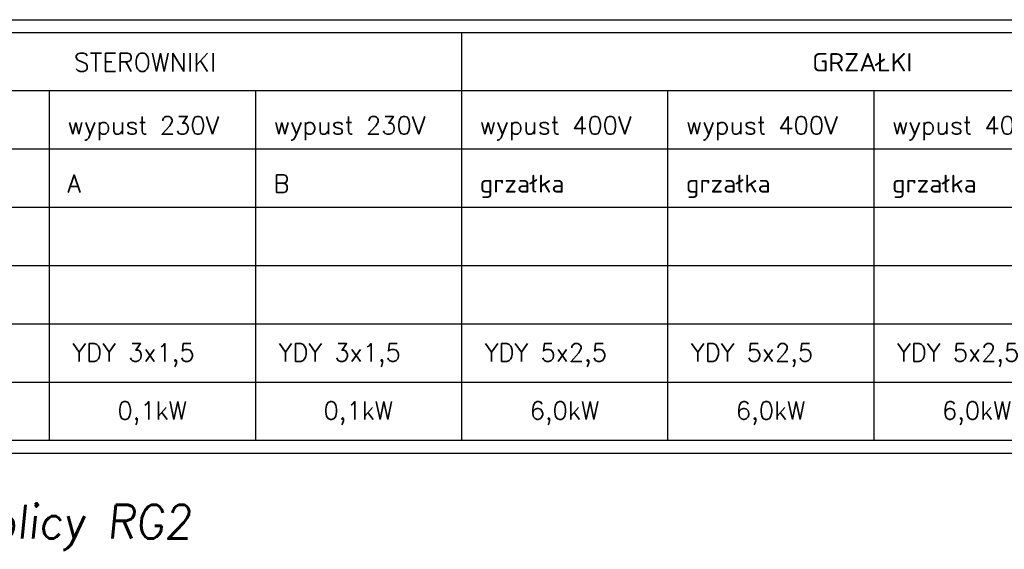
# Model space of a CAD drawing. Extents: x -558982 to 5119495, y -5290134 to 97908.
# Tile 168 of 256: x -475201 to -467875, y -19370 to -15435. Entities that reach past the tile are written whole.
import ezdxf

# ---------------------------------------------------------------- set-up
doc = ezdxf.new("R2010")
doc.units = 0
doc.header["$MEASUREMENT"] = 0
doc.layers.add('$ IE_OPISY', color=7, linetype='Continuous', lineweight=25)
doc.layers.add('$ IE_SCHEMAT', color=7, linetype='Continuous', lineweight=0)
doc.styles.add('R', font='romans.shx', dxfattribs={"width": 0.85})
doc.styles.add('ROMANS', font='romans.shx', dxfattribs={"width": 0.85})

msp = doc.modelspace()

# ---------------------------------------------------------------- linework, layer by layer
at = {"layer": '$ IE_OPISY', "color": 7}
msp.add_line((-484494.9, -15434.6), (-453408.9, -15434.6), dxfattribs=at)
at = {"layer": '$ IE_OPISY', "color": 7, "linetype": 'Continuous', "ltscale": 3}
for p, q in [((-476515.1, -15529.2), (-471913.9, -15529.2)), ((-471913.9, -15529.2), (-465778.9, -15529.2)), ((-476515.1, -16395.2), (-474981.4, -16395.2)), ((-476515.1, -16395.2), (-474981.4, -16395.2)), ((-474981.4, -16395.2), (-473447.6, -16395.2)), ((-474981.4, -16395.2), (-473447.6, -16395.2)), ((-473447.6, -16395.2), (-471913.9, -16395.2)), ((-473447.6, -16395.2), (-471913.9, -16395.2)), ((-471913.9, -16395.2), (-470380.2, -16395.2)), ((-471913.9, -16395.2), (-470380.2, -16395.2)), ((-470380.2, -16395.2), (-468846.4, -16395.2)), ((-470380.2, -16395.2), (-468846.4, -16395.2)), ((-468846.4, -16395.2), (-467312.7, -16395.2)), ((-468846.4, -16395.2), (-467312.7, -16395.2)), ((-476515.1, -16828.1), (-474981.4, -16828.1)), ((-474981.4, -16828.1), (-473447.6, -16828.1)), ((-473447.6, -16828.1), (-471913.9, -16828.1)), ((-471913.9, -16828.1), (-470380.2, -16828.1)), ((-470380.2, -16828.1), (-468846.4, -16828.1)), ((-468846.4, -16828.1), (-467312.7, -16828.1)), ((-476515.1, -17261.1), (-474981.4, -17261.1)), ((-474981.4, -17261.1), (-473447.6, -17261.1)), ((-473447.6, -17261.1), (-471913.9, -17261.1)), ((-471913.9, -17261.1), (-470380.2, -17261.1)), ((-470380.2, -17261.1), (-468846.4, -17261.1)), ((-468846.4, -17261.1), (-467312.7, -17261.1)), ((-476515.1, -17694.1), (-474981.4, -17694.1)), ((-474981.4, -17694.1), (-473447.6, -17694.1)), ((-473447.6, -17694.1), (-471913.9, -17694.1)), ((-471913.9, -17694.1), (-470380.2, -17694.1)), ((-470380.2, -17694.1), (-468846.4, -17694.1)), ((-468846.4, -17694.1), (-467312.7, -17694.1)), ((-476515.1, -18560), (-474981.4, -18560)), ((-474981.4, -18560), (-473447.6, -18560)), ((-473447.6, -18560), (-471913.9, -18560)), ((-471913.9, -18560), (-470380.2, -18560)), ((-470380.2, -18560), (-468846.4, -18560)), ((-468846.4, -18560), (-467312.7, -18560))]:
    msp.add_line(p, q, dxfattribs=at)
at = {"layer": '$ IE_OPISY', "color": 7, "linetype": 'Continuous'}
for p, q in [((-474981.4, -15962.2), (-476515.1, -15962.2)), ((-473447.6, -15962.2), (-474981.4, -15962.2)), ((-471913.9, -15962.2), (-473447.6, -15962.2)), ((-470380.2, -15962.2), (-471913.9, -15962.2)), ((-468846.4, -15962.2), (-470380.2, -15962.2)), ((-467312.7, -15962.2), (-468846.4, -15962.2)), ((-476515.1, -18127), (-474981.4, -18127)), ((-474981.4, -18127), (-473447.6, -18127)), ((-473447.6, -18127), (-471913.9, -18127)), ((-471913.9, -18127), (-470380.2, -18127)), ((-470380.2, -18127), (-468846.4, -18127)), ((-468846.4, -18127), (-467312.7, -18127))]:
    msp.add_line(p, q, dxfattribs=at)
at = {"layer": '$ IE_OPISY', "color": 7}
msp.add_lwpolyline([(-484494.9, -18654.6), (-453408.9, -18654.6), (-453408.9, -15434.6)], dxfattribs=at)
at = {"layer": '$ IE_OPISY', "color": 7, "linetype": 'Continuous', "ltscale": 3}
for points in [[(-471913.9, -15529.2), (-471913.9, -18560)], [(-471913.9, -15529.2), (-471913.9, -18560)], [(-471913.9, -15529.2), (-471913.9, -18560)], [(-471913.9, -15529.2), (-471913.9, -18560)], [(-474981.4, -15962.2), (-474981.4, -18560)], [(-474981.4, -15962.2), (-474981.4, -18560)], [(-473447.6, -15962.2), (-473447.6, -18560)], [(-473447.6, -15962.2), (-473447.6, -18560)], [(-470380.2, -15962.2), (-470380.2, -18560)], [(-470380.2, -15962.2), (-470380.2, -18560)], [(-468846.4, -15962.2), (-468846.4, -18560)], [(-468846.4, -15962.2), (-468846.4, -18560)]]:
    msp.add_lwpolyline(points, dxfattribs=at)
at = {"layer": '$ IE_SCHEMAT', "color": 7, "linetype": 'Continuous', "ltscale": 3}
msp.add_lwpolyline([(-471913.9, -15529.2), (-471913.9, -18560)], dxfattribs=at)

# ---------------------------------------------------------------- texts
at = {"layer": '$ IE_OPISY', "color": 7, "linetype": 'Continuous', "ltscale": 3, "style": 'ROMANS'}
for s, height, p in [('GRZAŁKI', 136.42, (-469305.1, -15819)), ('STEROWNIKI', 136.42, (-474797.4, -15819)), ('YDY 3x1,5', 132.67, (-474808.6, -17973.4)), ('YDY 3x1,5', 132.67, (-473274.8, -17973.4)), ('YDY 5x2,5', 132.67, (-471741.1, -17973.4)), ('YDY 5x2,5', 132.67, (-470207.3, -17973.4)), ('YDY 5x2,5', 132.67, (-468673.6, -17973.4)), ('0,1kW', 132.67, (-474474.2, -18405.2)), ('0,1kW', 132.67, (-472940.5, -18405.2)), ('6,0kW', 132.67, (-471406.7, -18405.2)), ('6,0kW', 132.67, (-469873, -18405.2)), ('6,0kW', 132.67, (-468339.2, -18405.2))]:
    msp.add_text(s, height=height, dxfattribs=at).set_placement(p)
at = {"layer": '$ IE_SCHEMAT', "color": 7, "linetype": 'Continuous', "lineweight": 25, "ltscale": 3, "style": 'ROMANS'}
for s, height, p in [('wypust 230V', 132.667, (-474846.6, -16286.1)), ('wypust 230V', 132.667, (-473312.8, -16286.1)), ('wypust 400V', 132.667, (-471779.1, -16286.1)), ('wypust 400V', 132.667, (-470245.3, -16286.1)), ('wypust 400V', 132.667, (-468711.6, -16286.1)), ('A', 132.7, (-474846.6, -16719.1)), ('B', 132.7, (-473312.8, -16719.1)), ('grzałka', 132.67, (-471779.1, -16719.1)), ('grzałka', 132.67, (-470245.3, -16719.1)), ('grzałka', 132.67, (-468711.6, -16719.1))]:
    msp.add_text(s, height=height, dxfattribs=at).set_placement(p)
at = {"layer": '$ IE_SCHEMAT', "color": 0, "ltscale": 2, "insert": (-476781.1, -19040.2), "char_height": 250, "attachment_point": 1, "style": 'R'}
msp.add_mtext_dynamic_manual_height_columns('\\Q6;\\W0.95;Widok tablicy RG2', width=19698.092, gutter_width=40, heights=[0], dxfattribs=at)

doc.saveas('drawing.dxf')
